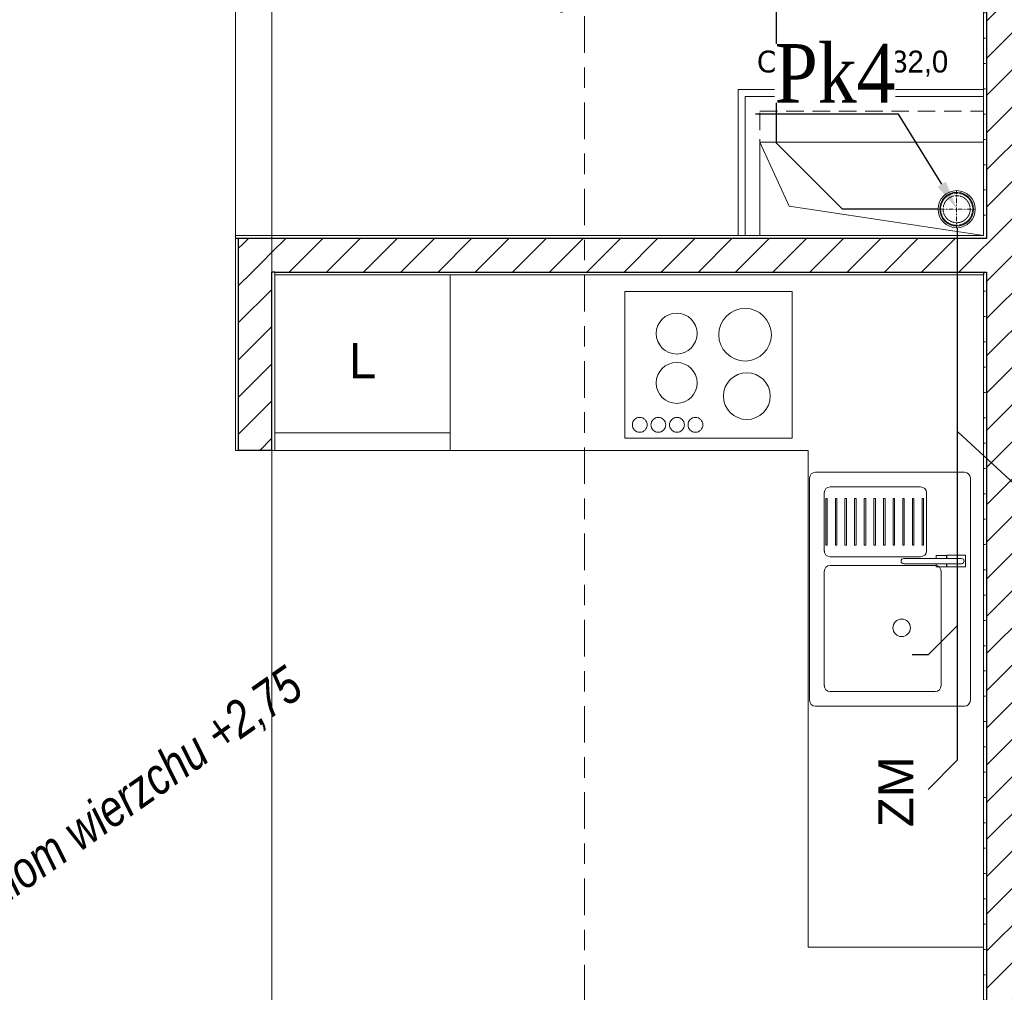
# Model space of a CAD drawing. Header units: millimetres. Extents: x -52968 to 399385, y -141133 to 110561.
# Tile 25 of 146: x 68572 to 71941, y -114852 to -111524. Entities that reach past the tile are written whole.
import ezdxf
from ezdxf import colors
from ezdxf.entities.mleader import LeaderData, LeaderLine
from ezdxf.enums import TextEntityAlignment as Align
from ezdxf.math import Vec2, Vec3

# ---------------------------------------------------------------- set-up
doc = ezdxf.new("R2010")
doc.units = ezdxf.units.MM
for name, pattern in [('DASHDOT', [1, 0.5, -0.25, 0, -0.25]), ('HIDDEN', [0.375, 0.25, -0.125]), ('SIM-Wegliniec-21.07.2025-Parter$0$Przerywana długa', [390, 250, -140]), ('SIM-Wegliniec-21.07.2025-Parter$0$Przerywana gęsta', [90, 60, -30]), ('SIM-Wegliniec-21.07.2025-Parter$0$Przerywana podwójnie', [295, 125, -50, 70, -50])]:
    doc.linetypes.add(name, pattern=pattern)
for name, color, linetype, lineweight in [('2DH_PRO_kan', 12, 'Continuous', 15), ('CP_AXISKA', 7, 'DASHDOT', 15), ('CP_HIDDE', 203, 'HIDDEN', 18), ('RR_IWK_KS', 19, 'Kanalizacja', 30), ('RR_IWK_opisy', 7, 'Continuous', 0), ('RR_ks_podposadzkowa', 32, 'Kanalizacja', 30), ('SIM-Wegliniec-21.07.2025-Parter$0$Nowe_A-Belki-Wieniec_Nr_pióra__90', 250, 'Continuous', 0), ('SIM-Wegliniec-21.07.2025-Parter$0$Nowe_A-Konstrukcja Opis_Nr_pióra__58', 250, 'Continuous', 0), ('SIM-Wegliniec-21.07.2025-Parter$0$Nowe_A-Meble-Kuchnia_Nr_pióra__1', 250, 'Continuous', 0), ('SIM-Wegliniec-21.07.2025-Parter$0$Nowe_A-Meble-Kuchnia_Nr_pióra__4', 250, 'Continuous', 0), ('SIM-Wegliniec-21.07.2025-Parter$0$Nowe_A-Meble-Kuchnia_Nr_pióra__86', 250, 'Continuous', 0), ('SIM-Wegliniec-21.07.2025-Parter$0$Nowe_A-Osi_Nr_pióra__20', 250, 'Continuous', 0), ('SIM-Wegliniec-21.07.2025-Parter$0$Nowe_A-Posadzki_Nr_pióra__89', 250, 'Continuous', 0), ('SIM-Wegliniec-21.07.2025-Parter$0$Nowe_A-Przebicia_Nr_pióra__1', 250, 'Continuous', 0), ('SIM-Wegliniec-21.07.2025-Parter$0$Nowe_A-Strefy-Parter_Nr_pióra__94', 250, 'Continuous', 0), ('SIM-Wegliniec-21.07.2025-Parter$0$Nowe_A-Wentylacja-Mechaniczna-0-5', 250, 'Continuous', 0), ('SIM-Wegliniec-21.07.2025-Parter$0$Nowe_A-Wentylacja-Mechaniczna-0-5_Nr_pióra__47', 250, 'Continuous', 0), ('SIM-Wegliniec-21.07.2025-Parter$0$Nowe_A-Wentylacja-Mechaniczna-0-5_Nr_pióra__67', 250, 'Continuous', 0), ('SIM-Wegliniec-21.07.2025-Parter$0$Nowe_A-Ściany-Działowe', 250, 'Continuous', 0), ('SIM-Wegliniec-21.07.2025-Parter$0$Nowe_A-Ściany-Działowe_Nr_pióra__27', 250, 'Continuous', 0), ('SIM-Wegliniec-21.07.2025-Parter$0$Nowe_A-Ściany-Działowe_Nr_pióra__47', 250, 'Continuous', 0), ('SIM-Wegliniec-21.07.2025-Parter$0$Nowe_A-Ściany-Wewnętrzne', 250, 'Continuous', 0), ('SIM-Wegliniec-21.07.2025-Parter$0$Nowe_A-Ściany-Wewnętrzne_Nr_pióra__27', 250, 'Continuous', 0), ('SIM-Wegliniec-21.07.2025-Parter$0$Nowe_A-Ściany-Wewnętrzne_Nr_pióra__47', 250, 'Continuous', 0), ('SIM-Wegliniec-21.07.2025-Parter$0$Nowe_Metryczki pomieszczeń Archicada_Nr_pióra__6', 250, 'Continuous', 0)]:
    doc.layers.add(name, color=color, linetype=linetype, lineweight=lineweight)
doc.layers.add('_xref', color=250, linetype='Continuous')
doc.styles.add('CP_ATTR', font='ARIAL.TTF')
doc.styles.add('Garamond', font='GARA.TTF')
doc.styles.add('SIM-Wegliniec-21.07.2025-Parter$0$MtXpl_Arial', font='txt', dxfattribs={"height": 0.2})
doc.styles.add('SIM-Wegliniec-21.07.2025-Parter$0$STYL_AUTOMATYCZNY_1', font='arial.ttf')
doc.styles.add('SIM-Wegliniec-21.07.2025-Parter$0$STYL_AUTOMATYCZNY_2', font='arial.ttf')
doc.styles.add('SIM-Wegliniec-21.07.2025-Parter$0$STYL_AUTOMATYCZNY_5', font='arial.ttf', dxfattribs={"width": 0.8})
doc.styles.get("Standard").update_dxf_attribs({"font": 'arial.ttf'})
doc.linetypes.add('Kanalizacja', pattern='A,25,0,["◄",Standard,S=5,R=0,X=-5,Y=-2.5],0', length=25)
pattern_1 = [(0, (0, 0), (0, 86.60254), [0, -50]), (0, (25, 43.3), (0, 86.60254), [0, -50])]
pattern_2 = [(45, (0, 0), (-63.63961, 63.63961), [])]
pattern_3 = [(0, (0, 0), (0, 37.5), [0, -37.5])]

# ---------------------------------------------------------------- blocks, each defined once
blk = doc.blocks.new('SIM-Wegliniec-21.07.2025-Parter')
at = {"layer": 'SIM-Wegliniec-21.07.2025-Parter$0$Nowe_A-Wentylacja-Mechaniczna-0-5', "linetype": 'Continuous', "lineweight": 0, "true_color": 0x000000}
h = blk.add_hatch(dxfattribs=at)
h.set_pattern_fill('Gips', color=18, style=0, pattern_type=2)
h.set_pattern_definition(pattern_3)
h.paths.add_polyline_path([(71055.1, -111762.6), (71030.1, -111762.6), (71055.1, -111787.6)])
h = blk.add_hatch(dxfattribs=at)
h.set_pattern_fill('Gips', color=18, style=0, pattern_type=2)
h.set_pattern_definition(pattern_3)
h.paths.add_polyline_path([(71055.1, -111787.6), (71030.1, -111762.6), (71030.1, -111787.6)])
at = {"layer": 'SIM-Wegliniec-21.07.2025-Parter$0$Nowe_A-Wentylacja-Mechaniczna-0-5', "linetype": 'Continuous', "lineweight": 0}
h = blk.add_hatch(dxfattribs=at)
h.set_pattern_fill('Gips', color=256, style=0, pattern_type=2)
h.set_pattern_definition(pattern_3)
h.paths.add_polyline_path([(71055.1, -111787.6), (71870.1, -111787.6), (71870.1, -111762.6), (71055.1, -111762.6)])
at = {"layer": 'SIM-Wegliniec-21.07.2025-Parter$0$Nowe_A-Wentylacja-Mechaniczna-0-5', "linetype": 'Continuous', "lineweight": 0, "true_color": 0x000000}
h = blk.add_hatch(dxfattribs=at)
h.set_pattern_fill('Gips', color=18, style=0, pattern_type=2)
h.set_pattern_definition(pattern_3)
h.paths.add_polyline_path([(71030.1, -111787.6), (71030.1, -112262.6), (71055.1, -112262.6), (71055.1, -111787.6)])
at = {"layer": 'SIM-Wegliniec-21.07.2025-Parter$0$Nowe_A-Ściany-Działowe', "linetype": 'Continuous', "lineweight": 0, "true_color": 0x000000}
h = blk.add_hatch(dxfattribs=at)
h.set_pattern_fill('Tynk', color=18, style=0, pattern_type=2)
h.set_pattern_definition(pattern_1)
h.paths.add_polyline_path([(69310.1, -112272.6), (69320.1, -112272.6), (69310.1, -112262.6)])
h = blk.add_hatch(dxfattribs=at)
h.set_pattern_fill('Tynk', color=18, style=0, pattern_type=2)
h.set_pattern_definition(pattern_1)
h.paths.add_polyline_path([(71870.1, -112262.6), (69310.1, -112262.6), (69320.1, -112272.6), (71870.1, -112272.6)])
h = blk.add_hatch(dxfattribs=at)
h.set_pattern_fill('Tynk', color=18, style=0, pattern_type=2)
h.set_pattern_definition(pattern_1)
h.paths.add_polyline_path([(69310.1, -112272.6), (69310.1, -112997.6), (69320.1, -112997.6), (69320.1, -112272.6)])
at = {"layer": 'SIM-Wegliniec-21.07.2025-Parter$0$Nowe_A-Ściany-Działowe', "linetype": 'Continuous', "lineweight": 0}
h = blk.add_hatch(dxfattribs=at)
h.set_pattern_fill('Bloczki_ceramiczne', color=256, style=0, pattern_type=2)
h.set_pattern_definition(pattern_2)
h.paths.add_polyline_path([(69320.1, -112387.6), (69435.1, -112387.6), (69320.1, -112272.6)])
h = blk.add_hatch(dxfattribs=at)
h.set_pattern_fill('Bloczki_ceramiczne', color=256, style=0, pattern_type=2)
h.set_pattern_definition(pattern_2)
h.paths.add_polyline_path([(69435.1, -112272.6), (69320.1, -112272.6), (69435.1, -112387.6)])
h = blk.add_hatch(dxfattribs=at)
h.set_pattern_fill('Bloczki_ceramiczne', color=256, style=0, pattern_type=2)
h.set_pattern_definition(pattern_2)
h.paths.add_polyline_path([(69435.1, -112387.6), (71870.1, -112387.6), (71870.1, -112272.6), (69435.1, -112272.6)])
h = blk.add_hatch(dxfattribs=at)
h.set_pattern_fill('Bloczki_ceramiczne', color=256, style=0, pattern_type=2)
h.set_pattern_definition(pattern_2)
h.paths.add_polyline_path([(71880.1, -112387.6), (71880.1, -112272.6), (71870.1, -112272.6), (71870.1, -112387.6)])
h = blk.add_hatch(dxfattribs=at)
h.set_pattern_fill('Bloczki_ceramiczne', color=256, style=0, pattern_type=2)
h.set_pattern_definition(pattern_2)
h.paths.add_polyline_path([(69320.1, -112387.6), (69320.1, -112997.6), (69435.1, -112997.6), (69435.1, -112387.6)])
at = {"layer": 'SIM-Wegliniec-21.07.2025-Parter$0$Nowe_A-Ściany-Działowe', "linetype": 'Continuous', "lineweight": 0, "true_color": 0x000000}
h = blk.add_hatch(dxfattribs=at)
h.set_pattern_fill('Tynk', color=18, style=0, pattern_type=2)
h.set_pattern_definition(pattern_1)
h.paths.add_polyline_path([(69435.1, -112387.6), (69445.1, -112397.6), (69445.1, -112387.6)])
h = blk.add_hatch(dxfattribs=at)
h.set_pattern_fill('Tynk', color=18, style=0, pattern_type=2)
h.set_pattern_definition(pattern_1)
h.paths.add_polyline_path([(69435.1, -112997.6), (69445.1, -112997.6), (69445.1, -112397.6), (69435.1, -112387.6)])
h = blk.add_hatch(dxfattribs=at)
h.set_pattern_fill('Tynk', color=18, style=0, pattern_type=2)
h.set_pattern_definition(pattern_1)
h.paths.add_polyline_path([(69445.1, -112397.6), (71870.1, -112397.6), (71870.1, -112387.6), (69445.1, -112387.6)])
at = {"layer": 'SIM-Wegliniec-21.07.2025-Parter$0$Nowe_A-Ściany-Wewnętrzne', "linetype": 'Continuous', "lineweight": 0}
h = blk.add_hatch(dxfattribs=at)
h.set_pattern_fill('Tynk', color=256, style=0, pattern_type=2)
h.set_pattern_definition(pattern_1)
h.paths.add_polyline_path([(71880.1, -112262.6), (71880.1, -109677.6), (71870.1, -109677.6), (71870.1, -112262.6)])
h = blk.add_hatch(dxfattribs=at)
h.set_pattern_fill('Bloczki_ceramiczne', color=256, style=0, pattern_type=2)
h.set_pattern_definition(pattern_2)
h.paths.add_polyline_path([(72130.1, -112272.6), (72130.1, -109677.6), (71880.1, -109677.6), (71880.1, -112272.6)])
at = {"layer": 'SIM-Wegliniec-21.07.2025-Parter$0$Nowe_A-Ściany-Wewnętrzne', "linetype": 'Continuous', "lineweight": 0, "true_color": 0x000000}
h = blk.add_hatch(dxfattribs=at)
h.set_pattern_fill('Tynk', color=18, style=0, pattern_type=2)
h.set_pattern_definition(pattern_1)
h.paths.add_polyline_path([(71880.1, -112272.6), (71880.1, -112262.6), (71870.1, -112262.6), (71870.1, -112272.6)])
at = {"layer": 'SIM-Wegliniec-21.07.2025-Parter$0$Nowe_A-Ściany-Wewnętrzne', "linetype": 'Continuous', "lineweight": 0}
h = blk.add_hatch(dxfattribs=at)
h.set_pattern_fill('Bloczki_ceramiczne', color=256, style=0, pattern_type=2)
h.set_pattern_definition(pattern_2)
h.paths.add_polyline_path([(72130.1, -112387.6), (72130.1, -112272.6), (71880.1, -112272.6), (71880.1, -112387.6)])
h = blk.add_hatch(dxfattribs=at)
h.set_pattern_fill('Tynk', color=256, style=0, pattern_type=2)
h.set_pattern_definition(pattern_1)
h.paths.add_polyline_path([(71870.1, -112387.6), (71870.1, -116907.6), (71880.1, -116907.6), (71880.1, -112387.6)])
h = blk.add_hatch(dxfattribs=at)
h.set_pattern_fill('Bloczki_ceramiczne', color=256, style=0, pattern_type=2)
h.set_pattern_definition(pattern_2)
h.paths.add_polyline_path([(72130.1, -112537.6), (72130.1, -112387.6), (71880.1, -112387.6), (71880.1, -112537.6)])
h = blk.add_hatch(dxfattribs=at)
h.set_pattern_fill('Bloczki_ceramiczne', color=256, style=0, pattern_type=2)
h.set_pattern_definition(pattern_2)
h.paths.add_polyline_path([(72130.1, -112652.6), (72130.1, -112537.6), (71880.1, -112537.6), (71880.1, -112652.6)])
h = blk.add_hatch(dxfattribs=at)
h.set_pattern_fill('Bloczki_ceramiczne', color=256, style=0, pattern_type=2)
h.set_pattern_definition(pattern_2)
h.paths.add_polyline_path([(71880.1, -112652.6), (71880.1, -116907.6), (72130.1, -116907.6), (72130.1, -112652.6)])
at = {"layer": 'SIM-Wegliniec-21.07.2025-Parter$0$Nowe_A-Belki-Wieniec_Nr_pióra__90', "linetype": 'SIM-Wegliniec-21.07.2025-Parter$0$Przerywana długa', "lineweight": 13}
blk.add_line((71880.1, -109667.6), (71880.1, -116917.6), dxfattribs=at)
at = {"layer": 'SIM-Wegliniec-21.07.2025-Parter$0$Nowe_A-Meble-Kuchnia_Nr_pióra__1', "linetype": 'Continuous', "lineweight": 13}
blk.add_line((71270.1, -114697.6), (71870.1, -114697.6), dxfattribs=at)
at = {"layer": 'SIM-Wegliniec-21.07.2025-Parter$0$Nowe_A-Meble-Kuchnia_Nr_pióra__4', "linetype": 'Continuous', "lineweight": 13}
for p, q in [((69445.1, -112997.6), (69445.1, -112397.6)), ((69445.1, -112397.6), (70045.1, -112397.6)), ((70590.1, -112397.6), (70045.1, -112397.6)), ((70045.1, -112397.6), (70045.1, -112997.6)), ((71870.1, -112397.6), (70590.1, -112397.6)), ((71870.1, -113077.6), (71870.1, -112397.6)), ((70643.2, -112454), (71215.2, -112454)), ((70643.2, -112956), (70643.2, -112454)), ((71215.2, -112454), (71215.2, -112956)), ((70045.1, -112937.6), (69445.1, -112937.6)), ((71215.2, -112956), (70643.2, -112956)), ((70045.1, -112997.6), (69445.1, -112997.6)), ((70590.1, -112997.6), (70045.1, -112997.6)), ((70590.1, -112997.6), (71270.1, -112997.6)), ((71270.1, -113077.6), (71270.1, -112997.6)), ((71270.1, -113872.6), (71270.1, -113072.6)), ((71295.1, -113072.6), (71805.1, -113072.6)), ((71870.1, -113872.6), (71870.1, -113072.6)), ((71275.1, -113852.6), (71275.1, -113092.6)), ((71825.1, -113092.6), (71825.1, -113852.6)), ((71325.1, -113341.6), (71325.1, -113142.6)), ((71345.1, -113122.6), (71655.1, -113122.6)), ((71675.1, -113142.6), (71675.1, -113341.6)), ((71330.1, -113321.6), (71330.1, -113162.6)), ((71330.1, -113162.6), (71335.1, -113162.6)), ((71335.1, -113162.6), (71335.1, -113321.6)), ((71363.1, -113321.6), (71363.1, -113162.6)), ((71363.1, -113162.6), (71368.1, -113162.6)), ((71368.1, -113162.6), (71368.1, -113321.6)), ((71396.1, -113321.6), (71396.1, -113162.6)), ((71396.1, -113162.6), (71401.1, -113162.6)), ((71401.1, -113162.6), (71401.1, -113321.6)), ((71429.1, -113321.6), (71429.1, -113162.6)), ((71429.1, -113162.6), (71434.1, -113162.6)), ((71434.1, -113162.6), (71434.1, -113321.6)), ((71462.1, -113321.6), (71462.1, -113162.6)), ((71462.1, -113162.6), (71467.1, -113162.6)), ((71467.1, -113162.6), (71467.1, -113321.6)), ((71495.1, -113321.6), (71495.1, -113162.6)), ((71495.1, -113162.6), (71500.1, -113162.6)), ((71500.1, -113162.6), (71500.1, -113321.6)), ((71528.1, -113321.6), (71528.1, -113162.6)), ((71528.1, -113162.6), (71533.1, -113162.6)), ((71533.1, -113162.6), (71533.1, -113321.6)), ((71561.1, -113321.6), (71561.1, -113162.6)), ((71561.1, -113162.6), (71566.1, -113162.6)), ((71566.1, -113162.6), (71566.1, -113321.6)), ((71594.1, -113321.6), (71594.1, -113162.6)), ((71594.1, -113162.6), (71599.1, -113162.6)), ((71599.1, -113162.6), (71599.1, -113321.6)), ((71627.1, -113321.6), (71627.1, -113162.6)), ((71627.1, -113162.6), (71632.1, -113162.6)), ((71632.1, -113162.6), (71632.1, -113321.6)), ((71660.1, -113321.6), (71660.1, -113162.6)), ((71660.1, -113162.6), (71665.1, -113162.6)), ((71665.1, -113162.6), (71665.1, -113321.6)), ((71335.1, -113321.6), (71330.1, -113321.6)), ((71368.1, -113321.6), (71363.1, -113321.6)), ((71401.1, -113321.6), (71396.1, -113321.6)), ((71434.1, -113321.6), (71429.1, -113321.6)), ((71467.1, -113321.6), (71462.1, -113321.6)), ((71500.1, -113321.6), (71495.1, -113321.6)), ((71533.1, -113321.6), (71528.1, -113321.6)), ((71566.1, -113321.6), (71561.1, -113321.6)), ((71599.1, -113321.6), (71594.1, -113321.6)), ((71632.1, -113321.6), (71627.1, -113321.6)), ((71665.1, -113321.6), (71660.1, -113321.6)), ((71655.1, -113361.6), (71345.1, -113361.6)), ((71597.2, -113367.6), (71795.1, -113367.6)), ((71708.1, -113356.9), (71743.1, -113356.9)), ((71708.1, -113367.6), (71708.1, -113356.9)), ((71743.1, -113367.6), (71708.1, -113367.6)), ((71743.1, -113356.9), (71743.1, -113367.6)), ((71744.1, -113367.6), (71744.1, -113356.6)), ((71744.1, -113356.6), (71809.1, -113356.6)), ((71795.1, -113367.6), (71744.1, -113367.6)), ((71809.1, -113356.6), (71809.1, -113396.6)), ((71325.1, -113802.6), (71325.1, -113411.6)), ((71345.1, -113391.6), (71705.1, -113391.6)), ((71795.1, -113385.6), (71597.2, -113385.6)), ((71708.1, -113396.3), (71708.1, -113385.6)), ((71708.1, -113385.6), (71743.1, -113385.6)), ((71743.1, -113396.3), (71708.1, -113396.3)), ((71725.1, -113411.6), (71725.1, -113802.6)), ((71743.1, -113385.6), (71743.1, -113396.3)), ((71744.1, -113396.6), (71744.1, -113385.6)), ((71744.1, -113385.6), (71795.1, -113385.6)), ((71809.1, -113396.6), (71744.1, -113396.6)), ((71705.1, -113822.6), (71345.1, -113822.6)), ((71270.1, -114472.6), (71270.1, -113872.6)), ((71805.1, -113872.6), (71295.1, -113872.6)), ((71870.1, -114472.6), (71870.1, -113872.6)), ((71270.1, -114472.6), (71270.1, -114697.6)), ((71870.1, -114472.6), (71870.1, -114697.6))]:
    blk.add_line(p, q, dxfattribs=at)
for centre, radius in [((70694, -112910.3), 25.4), ((70757.5, -112910.3), 25.4), ((70821, -112910.3), 25.4), ((70884.5, -112910.3), 25.4), ((71590.1, -113604.6), 30)]:
    blk.add_circle(centre, radius, dxfattribs=at)
for centre, radius, start, end in [((70820.2, -112598), 70, 0, 180), ((71054.2, -112602), 90, 0, 180), ((70820.2, -112598), 70, 180, 0), ((71054.2, -112602), 90, 180, 0), ((70820.2, -112767), 70, 0, 180), ((71060.2, -112812), 80, 0, 180), ((70820.2, -112767), 70, 180, 0), ((71060.2, -112812), 80, 180, 0), ((71295.1, -113092.6), 20, 90, 180), ((71805.1, -113092.6), 20, 0, 90), ((71345.1, -113142.6), 20, 90, 180), ((71655.1, -113142.6), 20, 0, 90), ((71345.1, -113341.6), 20, 180, 270), ((71655.1, -113341.6), 20, 270, 0), ((71597.2, -113376.6), 9, 89.8528, 269.8528), ((71795.1, -113376.6), 9, 270, 90), ((71795.1, -113376.6), 9, 270, 90), ((71345.1, -113411.6), 20, 90, 180), ((71705.1, -113411.6), 20, 0, 90), ((71345.1, -113802.6), 20, 180, 270), ((71705.1, -113802.6), 20, 270, 0), ((71295.1, -113852.6), 20, 180, 270), ((71805.1, -113852.6), 20, 270, 0)]:
    blk.add_arc(centre, radius, start, end, dxfattribs=at)
for p in [(71325.1, -113341.6), (71325.1, -113802.6)]:
    blk.add_point(p, dxfattribs=at)
at = {"layer": 'SIM-Wegliniec-21.07.2025-Parter$0$Nowe_A-Osi_Nr_pióra__20', "linetype": 'SIM-Wegliniec-21.07.2025-Parter$0$Przerywana podwójnie', "lineweight": 13}
blk.add_line((70505.1, -95582.5), (70505.1, -117792.3), dxfattribs=at)
at = {"layer": 'SIM-Wegliniec-21.07.2025-Parter$0$Nowe_A-Posadzki_Nr_pióra__89', "linetype": 'Continuous', "lineweight": 13, "flags": 128}
for points in [[(65240.1, -108617.6), (65240.1, -116907.6), (69435.1, -116907.6), (69435.1, -112387.6), (69435.1, -110552.6), (67550.1, -110552.6), (67550.1, -108617.6)], [(69435.1, -112272.6), (71880.1, -112272.6), (71880.1, -109667.6), (70630.1, -109667.6), (70495.1, -109667.6), (70495.1, -110552.6), (69435.1, -110552.6)], [(69435.1, -116917.6), (71880.1, -116917.6), (71880.1, -112387.6), (69435.1, -112387.6)]]:
    blk.add_lwpolyline(points, close=True, dxfattribs=at)
at = {"layer": 'SIM-Wegliniec-21.07.2025-Parter$0$Nowe_A-Przebicia_Nr_pióra__1', "linetype": 'Continuous', "lineweight": 13}
for p, q in [((71205, -112162.7), (71105.1, -111943.1)), ((71105.1, -111943.1), (71870.1, -111943.1)), ((71105.1, -112262.6), (71105.1, -111943.1)), ((71105.1, -111943.1), (71205, -112162.7)), ((71870.1, -111943.1), (71870.1, -112262.6)), ((71870.1, -112262.6), (71205, -112162.7)), ((71205, -112162.7), (71870.1, -112262.6)), ((71870.1, -112262.6), (71105.1, -112262.6))]:
    blk.add_line(p, q, dxfattribs=at)
at = {"layer": 'SIM-Wegliniec-21.07.2025-Parter$0$Nowe_A-Strefy-Parter_Nr_pióra__94', "linetype": 'Continuous', "lineweight": 13, "flags": 128}
for points in [[(69310.2, -110562.6), (69310.1, -112262.6), (71030.1, -112262.6), (71030.1, -111762.6), (71870.1, -111762.6), (71870.1, -109677.6), (70505.1, -109677.6), (70505.1, -110562.6)], [(71870.1, -112397.6), (70410, -112397.6), (70410, -112397.6), (69445.1, -112397.6), (69445.1, -112997.6), (69310.1, -112997.6), (69310.2, -110559.3), (67675.1, -110559.3), (67675.1, -116907.6), (71870.1, -116907.6)]]:
    blk.add_lwpolyline(points, close=True, dxfattribs=at)
at = {"layer": 'SIM-Wegliniec-21.07.2025-Parter$0$Nowe_A-Wentylacja-Mechaniczna-0-5_Nr_pióra__47', "linetype": 'Continuous', "lineweight": 15, "flags": 128}
for points in [[(71030.1, -111762.6), (71055.1, -111762.6)], [(71030.1, -111762.6), (71030.1, -112262.6)], [(71870.1, -111762.6), (71055.1, -111762.6)], [(71870.1, -111762.6), (71870.1, -111787.6)], [(71870.1, -111787.6), (71870.1, -111837.6)], [(71030.1, -112262.6), (71055.1, -112262.6)], [(71055.1, -112262.6), (71105.1, -112262.6)]]:
    blk.add_lwpolyline(points, dxfattribs=at)
at = {"layer": 'SIM-Wegliniec-21.07.2025-Parter$0$Nowe_A-Wentylacja-Mechaniczna-0-5_Nr_pióra__47', "linetype": 'SIM-Wegliniec-21.07.2025-Parter$0$Przerywana gęsta', "lineweight": 15, "flags": 128}
for points in [[(71105.1, -112262.6), (71105.1, -111837.6)], [(71105.1, -111837.6), (71870.1, -111837.6)]]:
    blk.add_lwpolyline(points, dxfattribs=at)
at = {"layer": 'SIM-Wegliniec-21.07.2025-Parter$0$Nowe_A-Wentylacja-Mechaniczna-0-5_Nr_pióra__67', "linetype": 'Continuous', "lineweight": 13}
for p, q in [((71105.1, -111787.6), (71055.1, -111787.6)), ((71055.1, -111787.6), (71055.1, -111837.6)), ((71105.1, -111787.6), (71055.1, -111787.6)), ((71870.1, -111787.6), (71105.1, -111787.6)), ((71055.1, -111837.6), (71055.1, -112262.6))]:
    blk.add_line(p, q, dxfattribs=at)
at = {"layer": 'SIM-Wegliniec-21.07.2025-Parter$0$Nowe_A-Ściany-Działowe_Nr_pióra__27', "linetype": 'Continuous', "lineweight": 25}
for p, q in [((69320.1, -112272.6), (69310.1, -112272.6)), ((69320.1, -112272.6), (69310.1, -112272.6)), ((69320.1, -112272.6), (69320.1, -112387.6)), ((69435.1, -112272.6), (69320.1, -112272.6)), ((69320.1, -112272.6), (69320.1, -112387.6)), ((71870.1, -112272.6), (69435.1, -112272.6)), ((69320.1, -112387.6), (69320.1, -112997.6)), ((69445.1, -112387.6), (69435.1, -112387.6)), ((69445.1, -112387.6), (69435.1, -112387.6)), ((69435.1, -112997.6), (69435.1, -112387.6)), ((69445.1, -112387.6), (71870.1, -112387.6))]:
    blk.add_line(p, q, dxfattribs=at)
at = {"layer": 'SIM-Wegliniec-21.07.2025-Parter$0$Nowe_A-Ściany-Działowe_Nr_pióra__27', "linetype": 'Continuous', "lineweight": 25, "flags": 128}
for points in [[(71870.1, -112387.6), (71870.1, -112397.6)], [(69435.1, -112997.6), (69320.1, -112997.6)]]:
    blk.add_lwpolyline(points, dxfattribs=at)
at = {"layer": 'SIM-Wegliniec-21.07.2025-Parter$0$Nowe_A-Ściany-Działowe_Nr_pióra__47', "linetype": 'Continuous', "lineweight": 15}
blk.add_line((69445.1, -112387.6), (69445.1, -112397.6), dxfattribs=at)
blk.add_line((69445.1, -112387.6), (69445.1, -112397.6), dxfattribs=at)
at = {"layer": 'SIM-Wegliniec-21.07.2025-Parter$0$Nowe_A-Ściany-Działowe_Nr_pióra__47', "linetype": 'Continuous', "lineweight": 15, "flags": 128}
for points in [[(69310.1, -112262.6), (69310.1, -112272.6)], [(71870.1, -112262.6), (69310.1, -112262.6)], [(69310.1, -112272.6), (69310.1, -112997.6)], [(69445.1, -112397.6), (71870.1, -112397.6)], [(69445.1, -112997.6), (69445.1, -112397.6)], [(69320.1, -112997.6), (69310.1, -112997.6)], [(69445.1, -112997.6), (69435.1, -112997.6)]]:
    blk.add_lwpolyline(points, dxfattribs=at)
at = {"layer": 'SIM-Wegliniec-21.07.2025-Parter$0$Nowe_A-Ściany-Wewnętrzne_Nr_pióra__27', "linetype": 'Continuous', "lineweight": 25}
for p, q in [((71880.1, -109677.6), (71880.1, -112272.6)), ((71880.1, -112272.6), (71870.1, -112272.6)), ((71880.1, -112272.6), (71870.1, -112272.6)), ((71870.1, -112387.6), (71880.1, -112387.6)), ((71870.1, -112387.6), (71880.1, -112387.6)), ((71880.1, -112387.6), (71880.1, -112537.6)), ((71880.1, -112537.6), (71880.1, -112652.6)), ((71880.1, -112652.6), (71880.1, -116907.6))]:
    blk.add_line(p, q, dxfattribs=at)
at = {"layer": 'SIM-Wegliniec-21.07.2025-Parter$0$Nowe_A-Ściany-Wewnętrzne_Nr_pióra__47', "linetype": 'Continuous', "lineweight": 15, "flags": 128}
for points in [[(71870.1, -109677.6), (71870.1, -112262.6)], [(71870.1, -112387.6), (71870.1, -116907.6)]]:
    blk.add_lwpolyline(points, dxfattribs=at)
at = {"layer": 'SIM-Wegliniec-21.07.2025-Parter$0$Nowe_A-Konstrukcja Opis_Nr_pióra__58', "linetype": 'Continuous', "lineweight": 13, "insert": (67947.6, -115000.1), "char_height": 125, "attachment_point": 7, "rotation": 35.0142, "style": 'SIM-Wegliniec-21.07.2025-Parter$0$STYL_AUTOMATYCZNY_5'}
blk.add_mtext('\\A1;{\\pql;\\fArial|b0|i1|c238|p0;\\W0.800000;Poz. 4.1 poziom wierzchu +2,75}', dxfattribs=at)
at = {"layer": 'SIM-Wegliniec-21.07.2025-Parter$0$Nowe_A-Meble-Kuchnia_Nr_pióra__86', "lineweight": 13, "style": 'SIM-Wegliniec-21.07.2025-Parter$0$STYL_AUTOMATYCZNY_1'}
blk.add_text('L', height=120, dxfattribs=at).set_placement((69745.1, -112690.7), align=Align.MIDDLE_CENTER)
blk.add_text('ZM', height=120, rotation=90, dxfattribs=at).set_placement((71570.1, -114165.7), align=Align.MIDDLE_CENTER)
at = {"layer": 'SIM-Wegliniec-21.07.2025-Parter$0$Nowe_A-Przebicia_Nr_pióra__1', "lineweight": 13, "style": 'SIM-Wegliniec-21.07.2025-Parter$0$MtXpl_Arial'}
for s, p in [('OP 76,5', (71095.2, -111705.1)), (' /32,0', (71498.5, -111705.1))]:
    blk.add_text(s, height=75, dxfattribs=at).set_placement(p)
at = {"layer": 'SIM-Wegliniec-21.07.2025-Parter$0$Nowe_Metryczki pomieszczeń Archicada_Nr_pióra__6', "lineweight": 13, "char_height": 100, "attachment_point": 1, "style": 'SIM-Wegliniec-21.07.2025-Parter$0$STYL_AUTOMATYCZNY_2'}
for s, insert in [('\\A1;{\\pql;\\pt0,2300;\\fArial|b0|i0|c238|p0;\\W1.000000;Korytarz\\fArial|b0|i0|c238|p0;\\W1.000000;\\A1{\\H.66x;\\S^  ;}\\fArial|b0|i0|c238|p0;\\W1.000000;\\fArial|b0|i0|c238|p0;\\W1.000000;\\A1{\\H.66x;\\S^  ;}}', (70331.4, -111193.8)), ('\\A1;{\\pql;\\pt0,2300;\\fArial|b0|i0|c238|p0;\\W1.000000;5,14\\fArial|b0|i0|c238|p0;\\W1.000000;\\A1{\\H.66x;\\S^  ;}\\fArial|b0|i0|c238|p0;\\W1.000000; m\\fArial|b0|i0|c238|p0;\\W1.000000;\\A1{\\H.66x;\\S2^  ;}}', (70331.4, -111352.4))]:
    blk.add_mtext(s, dxfattribs=dict(at, insert=insert))
blk = doc.blocks.new('Rhpn_kan000_0048_ffd9kd1')
for radius in [63.5, 57.7]:
    blk.add_circle((0, 0), radius)
at = {"layer": 'CP_AXISKA'}
for p, q in [((0, -63.5), (0, 63.5)), ((-63.5, 0), (63.5, 0))]:
    blk.add_line(p, q, dxfattribs=at)
at = {"layer": 'CP_HIDDE'}
for radius in [55, 46.3]:
    blk.add_circle((0, 0), radius, dxfattribs=at)
at = {"linetype": 'ByBlock', "style": 'CP_ATTR', "flags": 9}
for tag in ['NAME', 'GROUP', 'NUMBER', 'PRODUCER', 'ARTICLE', 'PRODUCT-TYPE', 'ORDER-NO', 'CHARACTER', 'DN', 'PN', 'TEMPERATURE', 'FLOW', 'POWER', 'VOLTAGE', 'WEIGHT', 'OTHER']:
    blk.add_attdef(tag, text='', height=0.00005, rotation=270, dxfattribs=at).set_placement((0, 0), align=Align.MIDDLE_LEFT)

msp = doc.modelspace()

# ---------------------------------------------------------------- block references
at = {"layer": '_xref'}
msp.add_blockref('SIM-Wegliniec-21.07.2025-Parter', (0, 0), dxfattribs=at)

# ---------------------------------------------------------------- next in the draw order: linework, layer by layer
at = {"layer": 'RR_IWK_KS', "ltscale": 30}
for p, q in [((71779.9, -112237.6), (71779.9, -114058)), ((71779.9, -113597.5), (71680.4, -113697)), ((71680.4, -113697), (71626.6, -113697)), ((71779.9, -114058), (71680.4, -114157.4))]:
    msp.add_line(p, q, dxfattribs=at)
at = {"layer": 'RR_ks_podposadzkowa', "ltscale": 50}
for p, q in [((71160.1, -97519.2), (71160.1, -111945.2)), ((71160.1, -111945.2), (71387.4, -112172.6)), ((71714.9, -112172.6), (71387.4, -112172.6))]:
    msp.add_line(p, q, dxfattribs=at)

# ---------------------------------------------------------------- next in the draw order: leaders
at = {"layer": 'RR_IWK_opisy'}
ml = msp.add_multileader_mtext('Standard', dxfattribs=at)
ml.set_content('Pk4', color=256, style='Garamond')
ml.set_leader_properties()
ml.build(insert=Vec2(0, 0))
ml.multileader.update_dxf_attribs({"text_left_attachment_type": 6, "text_right_attachment_type": 6, "arrow_head_size": 100})
ctx = ml.context
ctx.base_point, ctx.char_height, ctx.arrow_head_size, ctx.plane_origin = Vec3(71120.4, -111847.7), 200, 100, Vec3(71815.3, -207321)
ctx.left_attachment, ctx.right_attachment, ctx.text_align_type = 6, 6, 2
notes = []
notes.append((ctx, [(0, (1, 1, 0), (71578.9, -111847.7), (-1, 0), 8, [(0, [(71779.9, -112172.6)], 0, [])])]))
ctx.mtext.insert, ctx.mtext.alignment = Vec3(71568.9, -111607.7), 3
ctx.mtext.has_bg_fill, ctx.mtext.bg_color, ctx.mtext.bg_scale_factor, ctx.mtext.bg_transparency, ctx.mtext.use_window_bg_color = 1, -1027028792, 1, 0, 1
ml = msp.add_multileader_mtext('Standard', dxfattribs=at)
ml.set_content('\\fGaramond|b0|i0;%%c50', color=256, style='Garamond')
ml.set_leader_properties()
ml.build(insert=Vec2(0, 0))
ml.multileader.update_dxf_attribs({"has_text_frame": 1, "text_left_attachment_type": 2, "text_right_attachment_type": 2})
ctx = ml.context
ctx.base_point, ctx.char_height, ctx.landing_gap_size, ctx.plane_origin = Vec3(71998.6, -113126.6), 200, 50, Vec3(-76343.4, 82269.9)
ctx.left_attachment, ctx.right_attachment = 2, 2
notes.append((ctx, [(0, (1, 1, 0), (71990.6, -113126.6), (1, 0), 8, [(0, [(71779.9, -112931.4)], 0, [])])]))
ctx.mtext.insert = Vec3(72048.6, -113022.1)
ctx.mtext.has_bg_fill, ctx.mtext.bg_color, ctx.mtext.bg_scale_factor, ctx.mtext.bg_transparency, ctx.mtext.use_window_bg_color = 1, -1027028792, 1.3, 0, 1
for ctx, leaders in notes:
    for number, flags, end, landing, length, lines in leaders:
        leader = LeaderData()
        leader.index, (leader.has_last_leader_line, leader.has_dogleg_vector, leader.attachment_direction) = number, flags
        leader.last_leader_point, leader.dogleg_vector, leader.dogleg_length = Vec3(end), Vec3(landing), length
        for number, points, colour, breaks in lines:
            line = LeaderLine()
            line.index, line.vertices, line.color, line.breaks = number, Vec3.list(points), colors.encode_raw_color(colour), breaks
            leader.lines.append(line)
        ctx.leaders.append(leader)

# ---------------------------------------------------------------- next in the draw order: block references
at = {"layer": '2DH_PRO_kan', "ltscale": 30}
msp.add_blockref('Rhpn_kan000_0048_ffd9kd1', (71778.2, -112172.6), dxfattribs=at)

doc.saveas('drawing.dxf')
